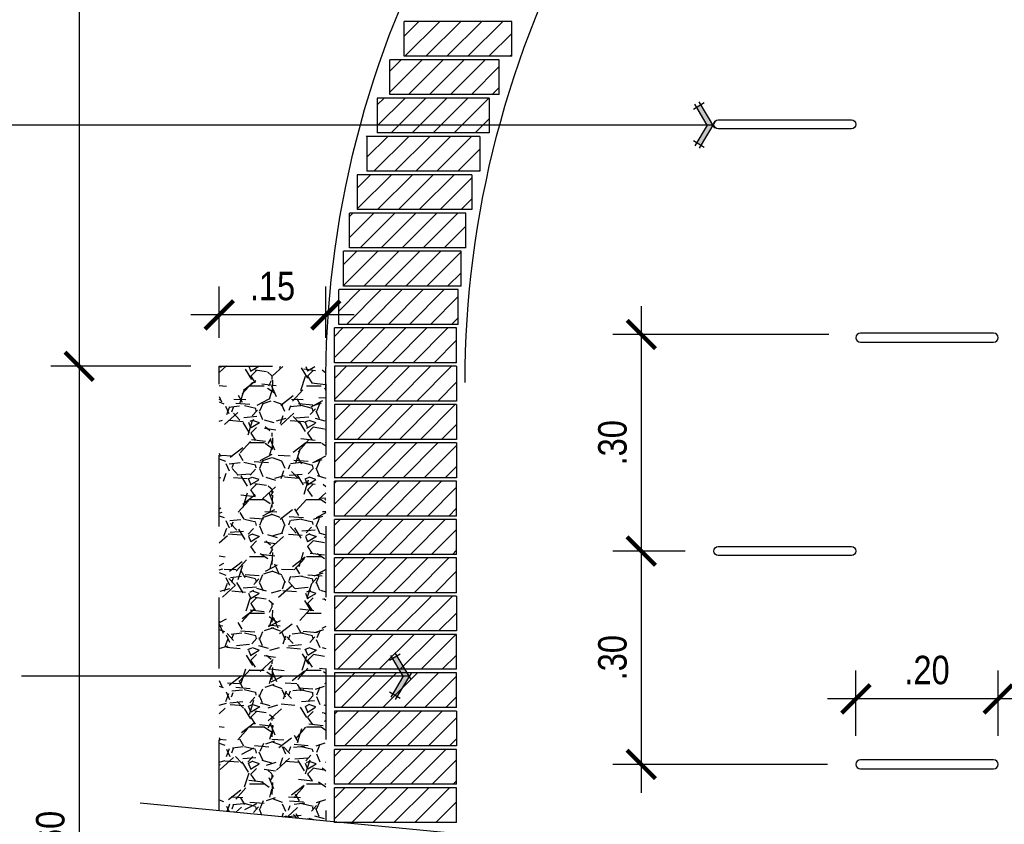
# Model space of a CAD drawing. Header units: metres. Extents: x 2 to 147, y 24 to 94.
# Tile 10 of 40: x 3.16 to 4.54, y 77.95 to 79.08. Entities that reach past the tile are written whole.
import ezdxf

# ---------------------------------------------------------------- set-up
doc = ezdxf.new("R2010")
doc.units = ezdxf.units.M
doc.header["$MEASUREMENT"] = 0
doc.header["$PDMODE"] = 35
doc.linetypes.add('HIDDEN', pattern=[0.375, 0.25, -0.125])
doc.layers.get('Defpoints').update_dxf_attribs({"color": 171})
for name, color, linetype in [('Cotas', 1, 'Continuous'), ('DET HIDRO', 6, 'Continuous'), ('TEXTOS HIDRO', 2, 'Continuous')]:
    doc.layers.add(name, color=color, linetype=linetype)
doc.styles.add('COTAS', font='ARIALN.TTF')
doc.dimstyles.new('ESC-20', dxfattribs={"dimtxt": 0.04, "dimasz": 0.04, "dimexe": 0.04, "dimexo": 0.04, "dimgap": 0.02, "dimtad": 1, "dimzin": 4, "dimdsep": 46, "dimtxsty": 'COTAS', "dimblk": 'ARCHTICK', "dimcen": 0.04, "dimdle": 0.04, "dimclrd": 1, "dimclre": 1, "dimclrt": 2, "dimazin": 0, "dimtfac": 0.7499999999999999, "dimtmove": 1, "dimatfit": 3, "dimldrblk": 'FLE', "dimfxl": 0.1, "dimtvp": 1.5, "dimtfill": 1, "dimtolj": 1, "dimtzin": 0, "dimarcsym": 0})
pattern_1 = [(45, (-762573.6710389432, -1757293.307078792), (-0.01475068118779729, 0.0147506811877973), [])]

# ---------------------------------------------------------------- blocks, each defined once
blk = doc.blocks.new('_ARCHTICK')
at = {"color": 0, "linetype": 'ByBlock', "const_width": 0.15}
blk.add_lwpolyline([(-0.5, -0.5), (0.5, 0.5)], dxfattribs=at)
blk = doc.blocks.new('*D80')
at = {"layer": 'Cotas', "color": 1, "lineweight": -2, "transparency": 16777216}
for p, q in [((3.241003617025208, 79.92521125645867), (3.241003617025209, 78.55391329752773)), ((3.878578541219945, 79.88521125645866), (3.201003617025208, 79.88521125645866)), ((3.397966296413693, 78.59391329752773), (3.201003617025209, 78.59391329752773))]:
    blk.add_line(p, q, dxfattribs=at)
at = {"layer": 'Defpoints', "color": 0, "transparency": 16777216}
for p in [(3.918578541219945, 79.88521125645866), (3.241003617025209, 78.59391329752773), (3.437966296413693, 78.59391329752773)]:
    blk.add_point(p, dxfattribs=at)
at = {"layer": 'Cotas', "color": 1, "lineweight": -2, "transparency": 16777216, "xscale": 0.04, "yscale": 0.04, "zscale": 0.04}
for p, rotation in [((3.241003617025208, 79.88521125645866), 90), ((3.241003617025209, 78.59391329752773), 270)]:
    blk.add_blockref('_ARCHTICK', p, dxfattribs=dict(at, rotation=rotation))
at = {"layer": 'Cotas', "color": 2, "transparency": 16777216, "insert": (3.200580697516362, 79.23956227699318), "char_height": 0.04, "attachment_point": 5, "rotation": 90, "style": 'COTAS', "bg_fill": 3, "box_fill_scale": 1.25, "bg_fill_color": 256, "bg_fill_true_color": 13158600, "bg_fill_transparency": 0}
blk.add_mtext('\\A1;1.20', dxfattribs=at)
blk = doc.blocks.new('FLE')
at = {"linetype": 'Continuous'}
h = blk.add_hatch(color=2, dxfattribs=at)
h.paths.add_polyline_path([(-0.5723325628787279, -0.6174137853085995), (-0.4220655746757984, -0.7071067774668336), (3.725290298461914e-09, 3.725290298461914e-09), (-0.2038039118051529, 3.725290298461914e-09)])
h.paths.add_polyline_path([(-0.4220655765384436, 0.7071067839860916), (-0.5723325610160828, 0.6174137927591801), (-0.2038039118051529, 3.725290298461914e-09), (3.725290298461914e-09, 3.725290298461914e-09)])
at = {"color": 1, "linetype": 'Continuous'}
for p, q in [((-0.3089696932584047, 0.7746126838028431), (-0.685428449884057, 0.5499078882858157)), ((-0.203803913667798, 0), (-0.6398384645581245, 0.7305096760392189)), ((0.06750589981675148, -0.1130958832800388), (-0.4895714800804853, 0.820202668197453)), ((0, 0), (-1, 0)), ((-0.203803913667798, 0), (-0.6398384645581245, -0.7305096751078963)), ((0.06750590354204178, 0.113095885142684), (-0.4895714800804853, -0.820202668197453)), ((-0.6854284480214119, -0.549907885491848), (-0.3089696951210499, -0.7746126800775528))]:
    blk.add_line(p, q, dxfattribs=at)
blk = doc.blocks.new('*D81')
at = {"layer": 'Cotas', "color": 1, "lineweight": -2, "transparency": 16777216}
for p, q in [((3.241003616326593, 78.63391329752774), (3.241003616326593, 77.21439564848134)), ((3.397966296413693, 78.59391329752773), (3.201003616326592, 78.59391329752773)), ((3.33163976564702, 77.25439564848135), (3.201003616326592, 77.25439564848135))]:
    blk.add_line(p, q, dxfattribs=at)
at = {"layer": 'Defpoints', "color": 0, "transparency": 16777216}
for p in [(3.437966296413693, 78.59391329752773), (3.241003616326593, 77.25439564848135), (3.37163976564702, 77.25439564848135)]:
    blk.add_point(p, dxfattribs=at)
at = {"layer": 'Cotas', "color": 1, "lineweight": -2, "transparency": 16777216, "xscale": 0.04, "yscale": 0.04, "zscale": 0.04}
for p, rotation in [((3.241003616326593, 78.59391329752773), 90), ((3.241003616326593, 77.25439564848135), 270)]:
    blk.add_blockref('_ARCHTICK', p, dxfattribs=dict(at, rotation=rotation))
at = {"layer": 'Cotas', "color": 2, "transparency": 16777216, "insert": (3.200580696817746, 77.92415447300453), "char_height": 0.04, "attachment_point": 5, "rotation": 90, "style": 'COTAS', "bg_fill": 3, "box_fill_scale": 1.25, "bg_fill_color": 256, "bg_fill_true_color": 13158600, "bg_fill_transparency": 0}
blk.add_mtext('\\A1;3.60', dxfattribs=at)
blk = doc.blocks.new('*D83')
at = {"layer": 'Cotas', "color": 1, "lineweight": -2, "transparency": 16777216}
for p, q in [((4.03177516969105, 78.6785852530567), (4.03177516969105, 78.29409390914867)), ((4.295532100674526, 78.63858525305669), (3.991775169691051, 78.63858525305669)), ((4.093672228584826, 78.33409390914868), (3.991775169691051, 78.33409390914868))]:
    blk.add_line(p, q, dxfattribs=at)
at = {"layer": 'Defpoints', "color": 0, "transparency": 16777216}
for p in [(4.335532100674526, 78.63858525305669), (4.03177516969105, 78.33409390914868), (4.133672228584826, 78.33409390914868)]:
    blk.add_point(p, dxfattribs=at)
at = {"layer": 'Cotas', "color": 1, "lineweight": -2, "transparency": 16777216, "xscale": 0.04, "yscale": 0.04, "zscale": 0.04}
for p, rotation in [((4.03177516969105, 78.63858525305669), 90), ((4.03177516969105, 78.33409390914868), 270)]:
    blk.add_blockref('_ARCHTICK', p, dxfattribs=dict(at, rotation=rotation))
at = {"layer": 'Cotas', "color": 2, "transparency": 16777216, "insert": (3.991352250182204, 78.48633958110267), "char_height": 0.04, "attachment_point": 5, "rotation": 90, "style": 'COTAS', "bg_fill": 3, "box_fill_scale": 1.25, "bg_fill_color": 256, "bg_fill_true_color": 13158600, "bg_fill_transparency": 0}
blk.add_mtext('\\A1;.30', dxfattribs=at)
blk = doc.blocks.new('*D84')
at = {"layer": 'Cotas', "color": 1, "lineweight": -2, "transparency": 16777216}
for p, q in [((4.031775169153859, 78.37409390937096), (4.031775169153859, 77.99409512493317)), ((4.093672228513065, 78.33409390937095), (3.991775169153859, 78.33409390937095)), ((4.29367222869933, 78.03409512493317), (3.991775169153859, 78.03409512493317))]:
    blk.add_line(p, q, dxfattribs=at)
at = {"layer": 'Defpoints', "color": 0, "transparency": 16777216}
for p in [(4.133672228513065, 78.33409390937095), (4.031775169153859, 78.03409512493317), (4.33367222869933, 78.03409512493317)]:
    blk.add_point(p, dxfattribs=at)
at = {"layer": 'Cotas', "color": 1, "lineweight": -2, "transparency": 16777216, "xscale": 0.04, "yscale": 0.04, "zscale": 0.04}
for p, rotation in [((4.031775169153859, 78.33409390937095), 90), ((4.031775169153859, 78.03409512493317), 270)]:
    blk.add_blockref('_ARCHTICK', p, dxfattribs=dict(at, rotation=rotation))
at = {"layer": 'Cotas', "color": 2, "transparency": 16777216, "insert": (3.991352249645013, 78.18409451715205), "char_height": 0.04, "attachment_point": 5, "rotation": 90, "style": 'COTAS', "bg_fill": 3, "box_fill_scale": 1.25, "bg_fill_color": 256, "bg_fill_true_color": 13158600, "bg_fill_transparency": 0}
blk.add_mtext('\\A1;.30', dxfattribs=at)
blk = doc.blocks.new('*D85')
at = {"layer": 'Cotas', "color": 1, "lineweight": -2, "transparency": 16777216}
for p, q in [((4.333672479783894, 78.0740951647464), (4.333673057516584, 78.16613311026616)), ((4.533672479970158, 78.07409390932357), (4.533673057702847, 78.16613185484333)), ((4.573672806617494, 78.12613160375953), (4.293672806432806, 78.12613336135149))]:
    blk.add_line(p, q, dxfattribs=at)
at = {"layer": 'Defpoints', "color": 0, "transparency": 16777216}
for p in [(4.333672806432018, 78.12613311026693), (4.333672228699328, 78.03409516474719), (4.533672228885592, 78.03409390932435)]:
    blk.add_point(p, dxfattribs=at)
at = {"layer": 'Cotas', "color": 1, "lineweight": -2, "transparency": 16777216, "xscale": 0.04, "yscale": 0.04, "zscale": 0.04}
for p, rotation in [((4.333672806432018, 78.12613311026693), 179.9996403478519), ((4.533672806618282, 78.1261318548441), 359.9996403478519)]:
    blk.add_blockref('_ARCHTICK', p, dxfattribs=dict(at, rotation=rotation))
at = {"layer": 'Cotas', "color": 2, "transparency": 16777216, "insert": (4.43367306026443, 78.1665554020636), "char_height": 0.04, "attachment_point": 5, "rotation": 359.9996403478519, "style": 'COTAS', "bg_fill": 3, "box_fill_scale": 1.25, "bg_fill_color": 256, "bg_fill_true_color": 13158600, "bg_fill_transparency": 0}
blk.add_mtext('\\A1;.20', dxfattribs=at)
blk = doc.blocks.new('*D86')
at = {"layer": 'Cotas', "color": 1, "lineweight": -2, "transparency": 16777216}
for p, q in [((3.437966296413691, 78.63391329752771), (3.437966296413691, 78.70607415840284)), ((3.587966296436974, 78.63391329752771), (3.587966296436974, 78.70607415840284)), ((3.627966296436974, 78.66607415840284), (3.397966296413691, 78.66607415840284))]:
    blk.add_line(p, q, dxfattribs=at)
at = {"layer": 'Defpoints', "color": 0, "transparency": 16777216}
for p in [(3.437966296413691, 78.66607415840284), (3.437966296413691, 78.5939132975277), (3.587966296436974, 78.5939132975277)]:
    blk.add_point(p, dxfattribs=at)
at = {"layer": 'Cotas', "color": 1, "lineweight": -2, "transparency": 16777216, "xscale": 0.04, "yscale": 0.04, "zscale": 0.04, "rotation": 180}
blk.add_blockref('_ARCHTICK', (3.437966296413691, 78.66607415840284), dxfattribs=at)
at = {"layer": 'Cotas', "color": 1, "lineweight": -2, "transparency": 16777216, "xscale": 0.04, "yscale": 0.04, "zscale": 0.04}
blk.add_blockref('_ARCHTICK', (3.587966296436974, 78.66607415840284), dxfattribs=at)
at = {"layer": 'Cotas', "color": 2, "transparency": 16777216, "insert": (3.512966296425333, 78.7064970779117), "char_height": 0.04, "attachment_point": 5, "style": 'COTAS', "bg_fill": 3, "box_fill_scale": 1.25, "bg_fill_color": 256, "bg_fill_true_color": 13158600, "bg_fill_transparency": 0}
blk.add_mtext('\\A1;.15', dxfattribs=at)

msp = doc.modelspace()

# ---------------------------------------------------------------- hatches: boundary and pattern name
at = {"layer": 'DET HIDRO', "linetype": 'Continuous'}
h = msp.add_hatch(dxfattribs=at)
h.set_pattern_fill('ANSI31', color=8, scale=0.00657027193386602, angle=360, style=0)
h.set_pattern_definition(pattern_1)
h.paths.add_polyline_path([(3.849577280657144, 79.07881125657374), (3.849577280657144, 79.02983166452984), (3.698136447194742, 79.02983166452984), (3.698136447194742, 79.07881125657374)])
h = msp.add_hatch(dxfattribs=at)
h.set_pattern_fill('ANSI31', color=8, scale=0.00657027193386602, angle=360, style=0)
h.set_pattern_definition(pattern_1)
h.paths.add_polyline_path([(3.677892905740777, 79.02493370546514), (3.831983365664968, 79.02493370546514), (3.831983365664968, 78.97595411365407), (3.677892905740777, 78.97595411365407)])
h = msp.add_hatch(dxfattribs=at)
h.set_pattern_fill('ANSI31', color=8, scale=0.00657027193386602, angle=360, style=0)
h.set_pattern_definition(pattern_1)
h.paths.add_polyline_path([(3.66017498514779, 78.97105615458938), (3.81760243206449, 78.97105615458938), (3.81760243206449, 78.9220765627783), (3.66017498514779, 78.9220765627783)])
h = msp.add_hatch(dxfattribs=at)
h.set_pattern_fill('ANSI31', color=8, scale=0.00657027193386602, angle=360, style=0)
h.set_pattern_definition(pattern_1)
h.paths.add_polyline_path([(3.645665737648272, 78.91717860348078), (3.804440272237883, 78.91717860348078), (3.804440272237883, 78.86819901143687), (3.645665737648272, 78.86819901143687)])
h = msp.add_hatch(dxfattribs=at)
h.set_pattern_fill('ANSI31', color=8, scale=0.00657027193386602, angle=360, style=0)
h.set_pattern_definition(pattern_1)
h.paths.add_polyline_path([(3.631929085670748, 78.86330105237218), (3.79355746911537, 78.86330105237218), (3.79355746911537, 78.8143214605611), (3.631929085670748, 78.8143214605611)])
h = msp.add_hatch(dxfattribs=at)
h.set_pattern_fill('ANSI31', color=8, scale=0.00657027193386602, angle=360, style=0)
h.set_pattern_definition(pattern_1)
h.paths.add_polyline_path([(3.621250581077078, 78.80942350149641), (3.784899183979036, 78.80942350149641), (3.784899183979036, 78.76044390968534), (3.621250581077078, 78.76044390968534)])
h = msp.add_hatch(dxfattribs=at)
h.set_pattern_fill('ANSI31', color=8, scale=0.00657027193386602, angle=360, style=0)
h.set_pattern_definition(pattern_1)
h.paths.add_polyline_path([(3.612792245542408, 78.75554595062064), (3.778423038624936, 78.75554595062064), (3.778423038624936, 78.7065663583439), (3.612792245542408, 78.7065663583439)])
h = msp.add_hatch(dxfattribs=at)
h.set_pattern_fill('ANSI31', color=8, scale=0.00657027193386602, angle=360, style=0)
h.set_pattern_definition(pattern_1)
h.paths.add_polyline_path([(3.606400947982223, 78.65268880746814), (3.606400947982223, 78.70166839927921), (3.774054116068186, 78.70166839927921), (3.774054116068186, 78.65268880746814)])
h = msp.add_hatch(dxfattribs=at)
h.set_pattern_fill('ANSI31', color=8, scale=0.00657027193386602, angle=360, style=0)
h.set_pattern_definition(pattern_1)
h.paths.add_polyline_path([(3.600211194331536, 78.59881125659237), (3.600211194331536, 78.64779084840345), (3.771639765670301, 78.64779084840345), (3.771639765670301, 78.59881125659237)])
at = {"layer": 'DET HIDRO'}
h = msp.add_hatch(dxfattribs=at)
h.set_pattern_fill('GRAVEL', color=1, scale=0.07993469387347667)
h.set_pattern_definition([(228.012787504, (-4330.089765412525, -585.887227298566), (-0.6394775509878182, -0.7194122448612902), [0.01075409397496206, -1.064657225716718]), (184.969740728, (-4330.096959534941, -585.8952207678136), (0.9592163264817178, 0.07993469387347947), [0.01845436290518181, -1.826981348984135]), (132.510447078, (-4330.115344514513, -585.8968194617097), (0.7993469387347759, -0.8792816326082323), [0.01301240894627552, -1.288230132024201]), (267.273689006, (-4330.146519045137, -585.9168031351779), (0.0799346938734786, 1.598693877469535), [0.01680531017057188, -1.663725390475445]), (292.833654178, (-4330.147318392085, -585.933589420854), (-0.3996734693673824, 0.9592163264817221), [0.01647893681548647, -1.631416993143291]), (357.273689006, (-4330.140923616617, -585.9487770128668), (-1.598693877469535, 0.07993469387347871), [0.01680531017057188, -1.663725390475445]), (37.6942404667, (-4330.124137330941, -585.9495763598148), (-1.039151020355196, -0.7993469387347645), [0.02222416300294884, -2.200190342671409]), (72.2553283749, (-4330.106551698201, -585.9359874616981), (0.5595428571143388, 1.758563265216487), [0.02098189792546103, -2.07720865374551]), (121.429565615, (-4330.100156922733, -585.9160037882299), (-0.6394775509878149, 1.039151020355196), [0.0168622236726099, -1.669361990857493]), (175.236358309, (-4330.108949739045, -585.901615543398), (0.879281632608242, -0.0799346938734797), [0.01925083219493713, -0.9432903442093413]), (222.397437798, (-4330.128134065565, -585.9000168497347), (-0.959216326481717, -0.8792816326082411), [0.02489550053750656, -2.464656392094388]), (138.814074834, (-4330.067383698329, -585.9176024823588), (-0.5595428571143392, 0.47960816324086), [0.008497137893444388, -0.8412203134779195]), (171.46923439, (-4330.073778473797, -585.9120070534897), (1.039151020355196, -0.1598693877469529), [0.0161657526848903, -1.600413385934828]), (225, (-4330.089765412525, -585.9096090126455), (-8.874533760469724e-18, -0.0799346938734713), [0.01130444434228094, -0.1017402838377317]), (203.198590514, (-4330.095360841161, -585.9000168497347), (0.3996734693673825, 0.1598693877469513), [0.006087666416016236, -0.6026768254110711]), (291.801409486, (-4330.100956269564, -585.9024148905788), (-0.0799346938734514, 0.2398040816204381), [0.008609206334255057, -0.4218522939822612]), (30.96375653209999, (-4330.097758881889, -585.9104083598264), (0.2398040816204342, 0.1598693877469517), [0.0139828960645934, -0.4521124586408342]), (161.565051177, (-4330.085768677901, -585.903214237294), (0.1598693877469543, -0.0799346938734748), [0.01011101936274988, -0.2426646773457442]), (16.38954033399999, (-4330.147318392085, -585.9024148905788), (0.7993469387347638, 0.2398040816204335), [0.01416442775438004, -1.402281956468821]), (70.3461759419, (-4330.133729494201, -585.8984181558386), (-0.3197387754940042, -0.8792816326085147), [0.01188317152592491, -1.176431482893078]), (293.198590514, (-4330.085768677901, -585.887227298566), (-0.159869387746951, 0.3996734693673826), [0.0121752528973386, -0.5965892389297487]), (343.610459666, (-4330.080972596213, -585.8984181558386), (-0.7993469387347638, 0.2398040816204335), [0.01416442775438, -1.402281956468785]), (339.44395478, (-4330.147318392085, -585.951974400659), (-0.3996734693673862, 0.1598693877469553), [0.01365924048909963, -0.669303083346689]), (294.775140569, (-4330.134528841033, -585.9567704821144), (-0.3996734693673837, 0.8792816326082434), [0.01144488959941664, -1.133045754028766]), (66.8014094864, (-4330.084969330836, -585.9671619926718), (0.1598693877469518, 0.3996734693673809), [0.0121752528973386, -0.5965892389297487]), (17.35402463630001, (-4330.080173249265, -585.9559711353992), (-1.039151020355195, -0.3197387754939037), [0.01339953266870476, -1.32655010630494]), (69.44395478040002, (-4330.124137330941, -585.9671619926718), (-0.1598693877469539, -0.3996734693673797), [0.006829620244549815, -0.6761327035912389]), (101.3099324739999, (-4330.089765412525, -585.9671619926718), (-0.07993469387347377, 0.3197387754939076), [0.004075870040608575, -0.4035126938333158]), (165.963756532, (-4330.090564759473, -585.9631652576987), (0.2398040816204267, -0.07993469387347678), [0.01647893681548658, -0.3131002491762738]), (186.009005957, (-4330.106551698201, -585.9591685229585), (0.7993469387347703, 0.07993469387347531), [0.01527152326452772, -1.511878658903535]), (303.690067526, (-4330.097758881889, -585.9176024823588), (-0.07993469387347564, 0.1598693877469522), [0.01152834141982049, -0.2766802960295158]), (353.157226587, (-4330.091364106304, -585.9271946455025), (1.358889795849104, -0.1598693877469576), [0.02012707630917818, -1.992577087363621]), (60.9453959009, (-4330.071380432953, -585.9295926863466), (-0.3197387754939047, -0.5595428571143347), [0.008229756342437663, -0.8147482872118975]), (90, (-4330.067383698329, -585.9223985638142), (-0.07993469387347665, 0.07993469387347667), [0.004796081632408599, -0.07513861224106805]), (120.256437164, (-4330.108150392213, -585.9567704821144), (0.3197387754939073, -0.5595428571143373), [0.01110484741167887, -1.099383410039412]), (48.01278750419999, (-4330.113745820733, -585.9471783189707), (0.6394775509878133, 0.7194122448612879), [0.02150818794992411, -1.053903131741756]), (0, (-4330.099357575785, -585.9311913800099), (0.07993469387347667, 0.07993469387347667), [0.02078302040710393, -0.05915167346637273]), (325.3048464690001, (-4330.078574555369, -585.9311913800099), (0.7993469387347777, -0.5595428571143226), [0.01263879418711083, -1.251239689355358]), (254.054604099, (-4330.06818304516, -585.9383855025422), (-0.07993469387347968, -0.319738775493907), [0.01163865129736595, -0.5702947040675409]), (207.645975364, (-4330.071380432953, -585.9495763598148), (-1.518759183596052, -0.7993469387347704), [0.01894971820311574, -1.876025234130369]), (175.42607874, (-4330.088166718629, -585.9583691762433), (-1.039151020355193, 0.07993469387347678), [0.02004754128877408, -1.984704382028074])])
h.paths.add_polyline_path([(3.587939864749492, 77.9544036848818), (3.437966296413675, 77.96880479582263), (3.437966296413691, 78.59449247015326), (3.587927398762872, 78.59333412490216)])
at = {"layer": 'DET HIDRO', "linetype": 'Continuous'}
h = msp.add_hatch(dxfattribs=at)
h.set_pattern_fill('ANSI31', color=8, scale=0.00657027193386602, angle=360, style=0)
h.set_pattern_definition(pattern_1)
h.paths.add_polyline_path([(3.600211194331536, 78.55962758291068), (3.600211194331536, 78.59391329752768), (3.771639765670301, 78.59391329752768), (3.771639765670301, 78.55962758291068)])
h.paths.add_polyline_path([(3.600211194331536, 78.54493370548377), (3.600211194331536, 78.55962758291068), (3.771639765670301, 78.55962758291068), (3.771639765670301, 78.54493370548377)])
h = msp.add_hatch(dxfattribs=at)
h.set_pattern_fill('ANSI31', color=8, scale=0.00657027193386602, angle=360, style=0)
h.set_pattern_definition(pattern_1)
h.paths.add_polyline_path([(3.600211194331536, 78.54003574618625), (3.771639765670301, 78.54003574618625), (3.771639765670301, 78.49105615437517), (3.600211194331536, 78.49105615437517)])
h = msp.add_hatch(dxfattribs=at)
h.set_pattern_fill('ANSI31', color=8, scale=0.00657027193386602, angle=360, style=0)
h.set_pattern_definition(pattern_1)
h.paths.add_polyline_path([(3.600211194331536, 78.48615819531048), (3.771639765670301, 78.48615819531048), (3.771639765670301, 78.4371786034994), (3.600211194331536, 78.4371786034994)])
h = msp.add_hatch(dxfattribs=at)
h.set_pattern_fill('ANSI31', color=8, scale=0.00657027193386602, angle=360, style=0)
h.set_pattern_definition(pattern_1)
h.paths.add_polyline_path([(3.600211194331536, 78.43228064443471), (3.771639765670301, 78.43228064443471), (3.771639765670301, 78.3833010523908), (3.600211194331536, 78.3833010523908)])
h = msp.add_hatch(dxfattribs=at)
h.set_pattern_fill('ANSI31', color=8, scale=0.00657027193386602, angle=360, style=0)
h.set_pattern_definition(pattern_1)
h.paths.add_polyline_path([(3.600211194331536, 78.37840309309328), (3.771639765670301, 78.37840309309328), (3.771639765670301, 78.32942350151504), (3.600211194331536, 78.32942350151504)])
h = msp.add_hatch(dxfattribs=at)
h.set_pattern_fill('ANSI31', color=8, scale=0.00657027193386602, angle=360, style=0)
h.set_pattern_definition(pattern_1)
h.paths.add_polyline_path([(3.600211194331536, 78.32452554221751), (3.771639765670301, 78.32452554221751), (3.771639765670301, 78.27554595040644), (3.600211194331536, 78.27554595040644)])
h = msp.add_hatch(dxfattribs=at)
h.set_pattern_fill('ANSI31', color=8, scale=0.00657027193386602, angle=360, style=0)
h.set_pattern_definition(pattern_1)
h.paths.add_polyline_path([(3.600211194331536, 78.27064799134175), (3.771639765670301, 78.27064799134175), (3.771639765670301, 78.22166839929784), (3.600211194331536, 78.22166839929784)])
h = msp.add_hatch(dxfattribs=at)
h.set_pattern_fill('ANSI31', color=8, scale=0.00657027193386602, angle=360, style=0)
h.set_pattern_definition(pattern_1)
h.paths.add_polyline_path([(3.600211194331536, 78.21677044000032), (3.771639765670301, 78.21677044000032), (3.771639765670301, 78.16779084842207), (3.600211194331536, 78.16779084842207)])
h = msp.add_hatch(dxfattribs=at)
h.set_pattern_fill('ANSI31', color=8, scale=0.00657027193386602, angle=360, style=0)
h.set_pattern_definition(pattern_1)
h.paths.add_polyline_path([(3.600211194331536, 78.16289288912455), (3.771639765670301, 78.16289288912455), (3.771639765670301, 78.1139132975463), (3.600211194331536, 78.1139132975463)])
h = msp.add_hatch(dxfattribs=at)
h.set_pattern_fill('ANSI31', color=8, scale=0.00657027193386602, angle=360, style=0)
h.set_pattern_definition(pattern_1)
h.paths.add_polyline_path([(3.600211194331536, 78.10901533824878), (3.771639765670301, 78.10901533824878), (3.771639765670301, 78.06003574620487), (3.600211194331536, 78.06003574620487)])
h = msp.add_hatch(dxfattribs=at)
h.set_pattern_fill('ANSI31', color=8, scale=0.00657027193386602, angle=360, style=0)
h.set_pattern_definition(pattern_1)
h.paths.add_polyline_path([(3.600211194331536, 78.05513778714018), (3.771639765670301, 78.05513778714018), (3.771639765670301, 78.0061581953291), (3.600211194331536, 78.0061581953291)])
h = msp.add_hatch(dxfattribs=at)
h.set_pattern_fill('ANSI31', color=8, scale=0.00657027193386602, angle=360, style=0)
h.set_pattern_definition(pattern_1)
h.paths.add_polyline_path([(3.600211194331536, 78.00126023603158), (3.771639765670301, 78.00126023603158), (3.771639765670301, 77.95228064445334), (3.600211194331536, 77.95228064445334)])

# ---------------------------------------------------------------- linework, layer by layer
at = {"layer": 'DET HIDRO', "color": 1, "linetype": 'ByBlock'}
for p, q in [((3.849577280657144, 79.07881125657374), (3.698136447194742, 79.07881125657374)), ((3.698136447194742, 79.02983166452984), (3.698136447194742, 79.07881125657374)), ((3.849577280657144, 79.02983166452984), (3.849577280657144, 79.07881125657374)), ((3.831983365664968, 79.02493370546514), (3.677892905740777, 79.02493370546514)), ((3.677892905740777, 78.97595411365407), (3.677892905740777, 79.02493370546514)), ((3.849577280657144, 79.02983166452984), (3.698136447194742, 79.02983166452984)), ((3.831983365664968, 78.97595411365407), (3.831983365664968, 79.02493370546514)), ((3.81760243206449, 78.97105615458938), (3.66017498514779, 78.97105615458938)), ((3.66017498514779, 78.97105615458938), (3.66017498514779, 78.9220765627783)), ((3.831983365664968, 78.97595411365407), (3.677892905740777, 78.97595411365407)), ((3.81760243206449, 78.97105615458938), (3.81760243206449, 78.9220765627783)), ((3.81760243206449, 78.9220765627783), (3.66017498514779, 78.9220765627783)), ((3.804440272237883, 78.91717860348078), (3.644881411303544, 78.91717860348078)), ((3.645665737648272, 78.91717860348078), (3.645665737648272, 78.86819901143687)), ((3.804440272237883, 78.91717860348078), (3.804440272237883, 78.86819901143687)), ((3.804440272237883, 78.86819901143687), (3.645665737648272, 78.86819901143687)), ((3.79355746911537, 78.86330105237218), (3.631929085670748, 78.86330105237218)), ((3.631929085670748, 78.86330105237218), (3.631929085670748, 78.8143214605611)), ((3.79355746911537, 78.86330105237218), (3.79355746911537, 78.8143214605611)), ((3.79355746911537, 78.8143214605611), (3.631929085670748, 78.8143214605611)), ((3.784899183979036, 78.80942350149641), (3.621250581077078, 78.80942350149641)), ((3.621250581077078, 78.76044390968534), (3.621250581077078, 78.80942350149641)), ((3.784899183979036, 78.76044390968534), (3.784899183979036, 78.80942350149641)), ((3.778423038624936, 78.75554595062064), (3.612792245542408, 78.75554595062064)), ((3.612792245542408, 78.7065663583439), (3.612792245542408, 78.75554595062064)), ((3.784899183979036, 78.76044390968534), (3.621250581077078, 78.76044390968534)), ((3.778423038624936, 78.7065663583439), (3.778423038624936, 78.75554595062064)), ((3.606400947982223, 78.65268880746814), (3.606400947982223, 78.70166839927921)), ((3.774054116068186, 78.70166839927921), (3.606512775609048, 78.70166839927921)), ((3.778423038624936, 78.7065663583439), (3.612792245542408, 78.7065663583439)), ((3.774054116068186, 78.65268880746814), (3.774054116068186, 78.70166839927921)), ((3.600211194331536, 78.59881125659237), (3.600211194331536, 78.64779084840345)), ((3.771639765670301, 78.64779084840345), (3.600211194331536, 78.64779084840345)), ((3.774054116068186, 78.65268880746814), (3.606400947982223, 78.65268880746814)), ((3.771639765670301, 78.59881125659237), (3.771639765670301, 78.64779084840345)), ((3.771639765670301, 78.59881125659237), (3.600211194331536, 78.59881125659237))]:
    msp.add_line(p, q, dxfattribs=at)
at = {"layer": 'DET HIDRO', "color": 4, "linetype": 'ByBlock'}
for p, q in [((3.771639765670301, 78.59391329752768), (3.600211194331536, 78.59391329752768)), ((3.600211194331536, 78.59391329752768), (3.600211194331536, 78.54493370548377)), ((3.771639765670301, 78.59391329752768), (3.771639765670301, 78.54493370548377)), ((3.771639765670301, 78.54493370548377), (3.600211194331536, 78.54493370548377)), ((3.771639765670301, 78.54003574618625), (3.600211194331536, 78.54003574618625)), ((3.600211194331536, 78.54003574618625), (3.600211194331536, 78.49105615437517)), ((3.771639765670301, 78.54003574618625), (3.771639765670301, 78.49105615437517)), ((3.771639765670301, 78.49105615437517), (3.600211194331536, 78.49105615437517)), ((3.771639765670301, 78.48615819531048), (3.600211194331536, 78.48615819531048)), ((3.600211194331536, 78.48615819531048), (3.600211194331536, 78.4371786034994)), ((3.771639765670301, 78.48615819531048), (3.771639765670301, 78.4371786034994)), ((3.771639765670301, 78.4371786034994), (3.600211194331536, 78.4371786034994)), ((3.771639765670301, 78.43228064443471), (3.600211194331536, 78.43228064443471)), ((3.600211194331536, 78.3833010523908), (3.600211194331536, 78.43228064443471)), ((3.771639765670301, 78.3833010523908), (3.771639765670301, 78.43228064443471)), ((3.771639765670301, 78.3833010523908), (3.600211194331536, 78.3833010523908)), ((3.600211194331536, 78.32942350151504), (3.600211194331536, 78.37840309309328)), ((3.771639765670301, 78.37840309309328), (3.600211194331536, 78.37840309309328)), ((3.771639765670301, 78.32942350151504), (3.771639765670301, 78.37840309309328)), ((3.771639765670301, 78.32942350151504), (3.600211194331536, 78.32942350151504)), ((3.771639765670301, 78.32452554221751), (3.600211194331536, 78.32452554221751)), ((3.600211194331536, 78.27554595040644), (3.600211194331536, 78.32452554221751)), ((3.771639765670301, 78.27554595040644), (3.771639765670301, 78.32452554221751)), ((3.771639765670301, 78.27554595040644), (3.600211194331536, 78.27554595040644)), ((3.771639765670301, 78.27064799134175), (3.600211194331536, 78.27064799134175)), ((3.600211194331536, 78.27064799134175), (3.600211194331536, 78.22166839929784)), ((3.771639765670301, 78.27064799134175), (3.771639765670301, 78.22166839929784)), ((3.771639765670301, 78.22166839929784), (3.600211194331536, 78.22166839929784)), ((3.771639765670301, 78.21677044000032), (3.600211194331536, 78.21677044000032)), ((3.600211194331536, 78.21677044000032), (3.600211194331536, 78.16779084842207)), ((3.771639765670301, 78.16779084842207), (3.771639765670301, 78.21677044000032)), ((3.771639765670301, 78.16779084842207), (3.600211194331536, 78.16779084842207)), ((3.771639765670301, 78.16289288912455), (3.600211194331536, 78.16289288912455)), ((3.600211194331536, 78.16289288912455), (3.600211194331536, 78.1139132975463)), ((3.771639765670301, 78.1139132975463), (3.771639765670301, 78.16289288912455)), ((3.771639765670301, 78.1139132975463), (3.600211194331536, 78.1139132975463)), ((3.771639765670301, 78.10901533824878), (3.600211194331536, 78.10901533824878)), ((3.600211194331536, 78.10901533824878), (3.600211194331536, 78.06003574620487)), ((3.771639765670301, 78.10901533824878), (3.771639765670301, 78.06003574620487)), ((3.771639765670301, 78.06003574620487), (3.600211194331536, 78.06003574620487)), ((3.771639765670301, 78.05513778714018), (3.600211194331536, 78.05513778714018)), ((3.600211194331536, 78.0061581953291), (3.600211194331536, 78.05513778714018)), ((3.771639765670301, 78.0061581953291), (3.771639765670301, 78.05513778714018)), ((3.771639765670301, 78.0061581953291), (3.600211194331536, 78.0061581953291)), ((3.771639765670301, 78.00126023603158), (3.600211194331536, 78.00126023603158)), ((3.600211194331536, 77.95228064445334), (3.600211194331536, 78.00126023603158)), ((3.771639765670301, 77.95228064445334), (3.771639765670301, 78.00126023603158)), ((3.771639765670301, 77.95228064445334), (3.600211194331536, 77.95228064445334))]:
    msp.add_line(p, q, dxfattribs=at)
for points in [[(3.587966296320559, 78.55962758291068, -0.1294910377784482), (3.762249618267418, 79.24204055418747, 0.1423729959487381), (3.896639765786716, 79.73521125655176)], [(3.783846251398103, 78.57115686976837, -0.1273718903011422), (3.958167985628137, 79.24204055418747, 0.1345818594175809), (4.09663976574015, 79.73521125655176)]]:
    msp.add_lwpolyline(points, format="xyb", dxfattribs=at)
at = {"layer": 'DET HIDRO', "color": 2, "linetype": 'ByBlock', "flags": 128}
for points in [[(4.133672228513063, 78.93409390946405), (4.133672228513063, 78.93409390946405, -0.414213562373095), (4.140022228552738, 78.94044390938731), (4.327322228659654, 78.9404451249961, -0.414213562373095), (4.333672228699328, 78.93409512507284), (4.333672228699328, 78.93409512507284, -0.414213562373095), (4.327322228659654, 78.92774512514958), (4.140022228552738, 78.9277439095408, -0.414213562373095)], [(4.533672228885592, 78.63409390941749), (4.533672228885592, 78.63409390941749, 0.414213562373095), (4.527322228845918, 78.64044390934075), (4.340022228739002, 78.64044512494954, 0.414213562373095), (4.333672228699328, 78.63409512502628), (4.333672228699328, 78.63409512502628, 0.414213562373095), (4.340022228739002, 78.62774512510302), (4.527322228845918, 78.62774390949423, 0.414213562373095)], [(4.133672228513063, 78.33409390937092), (4.133672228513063, 78.33409390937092, -0.414213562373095), (4.140022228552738, 78.34044390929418), (4.327322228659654, 78.34044512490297, -0.414213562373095), (4.333672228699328, 78.33409512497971), (4.333672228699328, 78.33409512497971, -0.414213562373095), (4.327322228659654, 78.32774512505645), (4.140022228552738, 78.32774390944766, -0.414213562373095)], [(4.533672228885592, 78.03409390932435), (4.533672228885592, 78.03409390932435, 0.414213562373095), (4.527322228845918, 78.04044390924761), (4.340022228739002, 78.0404451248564, 0.414213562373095), (4.333672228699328, 78.03409512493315), (4.333672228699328, 78.03409512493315, 0.414213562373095), (4.340022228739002, 78.02774512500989), (4.527322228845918, 78.0277439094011, 0.414213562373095)]]:
    msp.add_lwpolyline(points, format="xyb", close=True, dxfattribs=at)
at = {"layer": 'TEXTOS HIDRO', "color": 2, "linetype": 'HIDDEN', "ltscale": 0.2, "flags": 128}
msp.add_lwpolyline([(3.437966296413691, 77.96880479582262), (3.437966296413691, 78.5939132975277), (3.587966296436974, 78.5939132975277), (3.587966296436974, 77.9544011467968)], dxfattribs=at)

# ---------------------------------------------------------------- next in the draw order: dimensions: what is measured, and where the dimension line sits
at = {"layer": 'Cotas'}
dim = msp.add_linear_dim(base=(3.241003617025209, 78.59391329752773), p1=(3.918578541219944, 79.88521125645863), p2=(3.437966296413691, 78.5939132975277), angle=90, text='1.20', dimstyle='ESC-20', dxfattribs=at)
dim.commit()
dim.dimension.update_dxf_attribs({"geometry": '*D80', "text_midpoint": (3.200580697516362, 79.23956227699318)})
dim = msp.add_linear_dim(base=(4.03177516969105, 78.33409390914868), p1=(4.335532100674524, 78.63858525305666), p2=(4.133672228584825, 78.33409390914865), angle=90, dimstyle='ESC-20', dxfattribs=at)
dim.commit()
dim.dimension.update_dxf_attribs({"geometry": '*D83', "text_midpoint": (3.991352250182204, 78.48633958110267)})

# ---------------------------------------------------------------- next in the draw order: dimensions: what is measured, and where the dimension line sits
dim = msp.add_linear_dim(base=(3.241003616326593, 77.25439564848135), p1=(3.437966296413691, 78.5939132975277), p2=(3.371639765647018, 77.25439564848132), angle=90, text='3.60', dimstyle='ESC-20', dxfattribs=at)
dim.commit()
dim.dimension.update_dxf_attribs({"geometry": '*D81', "text_midpoint": (3.200580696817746, 77.92415447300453)})
dim = msp.add_linear_dim(base=(4.031775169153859, 78.03409512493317), p1=(4.133672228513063, 78.33409390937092), p2=(4.333672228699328, 78.03409512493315), angle=90, dimstyle='ESC-20', dxfattribs=at)
dim.commit()
dim.dimension.update_dxf_attribs({"geometry": '*D84', "text_midpoint": (3.991352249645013, 78.18409451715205)})

# ---------------------------------------------------------------- next in the draw order: leaders
at = {"layer": 'TEXTOS HIDRO', "linetype": 'Continuous', "annotation_type": 0, "has_hookline": 1, "hookline_direction": 1, "text_width": 0.6912141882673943}
msp.add_leader([(4.132633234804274, 78.93318597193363), (3.218771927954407, 78.93318597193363), (3.133473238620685, 78.93318597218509)], dimstyle='ESC-20', override={"dimgap": 0.02, "dimtad": 0}, dxfattribs=at)

# ---------------------------------------------------------------- next in the draw order: linework, layer by layer
at = {"layer": 'Cotas'}
msp.add_line((5.428709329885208, 77.77764503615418), (3.326632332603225, 77.97949556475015), dxfattribs=at)

# ---------------------------------------------------------------- next in the draw order: dimensions: what is measured, and where the dimension line sits
dim = msp.add_linear_dim(base=(3.437966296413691, 78.66607415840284), p1=(3.587966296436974, 78.5939132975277), p2=(3.437966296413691, 78.5939132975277), angle=180, dimstyle='ESC-20', dxfattribs=at)
dim.commit()
dim.dimension.update_dxf_attribs({"geometry": '*D86', "text_midpoint": (3.512966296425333, 78.7064970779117)})
dim = msp.add_aligned_dim(p1=(4.533672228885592, 78.03409390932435), p2=(4.333672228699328, 78.03409516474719), distance=-0.09203794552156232, dimstyle='ESC-20', dxfattribs=at)
dim.commit()
dim.dimension.update_dxf_attribs({"geometry": '*D85', "text_midpoint": (4.43367306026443, 78.1665554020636)})

# ---------------------------------------------------------------- next in the draw order: leaders
at = {"layer": 'TEXTOS HIDRO', "linetype": 'Continuous', "annotation_type": 0, "has_hookline": 1, "hookline_direction": 1, "text_width": 0.7017735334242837}
msp.add_leader([(3.705123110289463, 78.15802007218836), (3.36873105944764, 78.15802007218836), (3.160061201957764, 78.15802007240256)], dimstyle='ESC-20', override={"dimgap": 0.02, "dimtad": 0}, dxfattribs=at)

doc.saveas('drawing.dxf')
